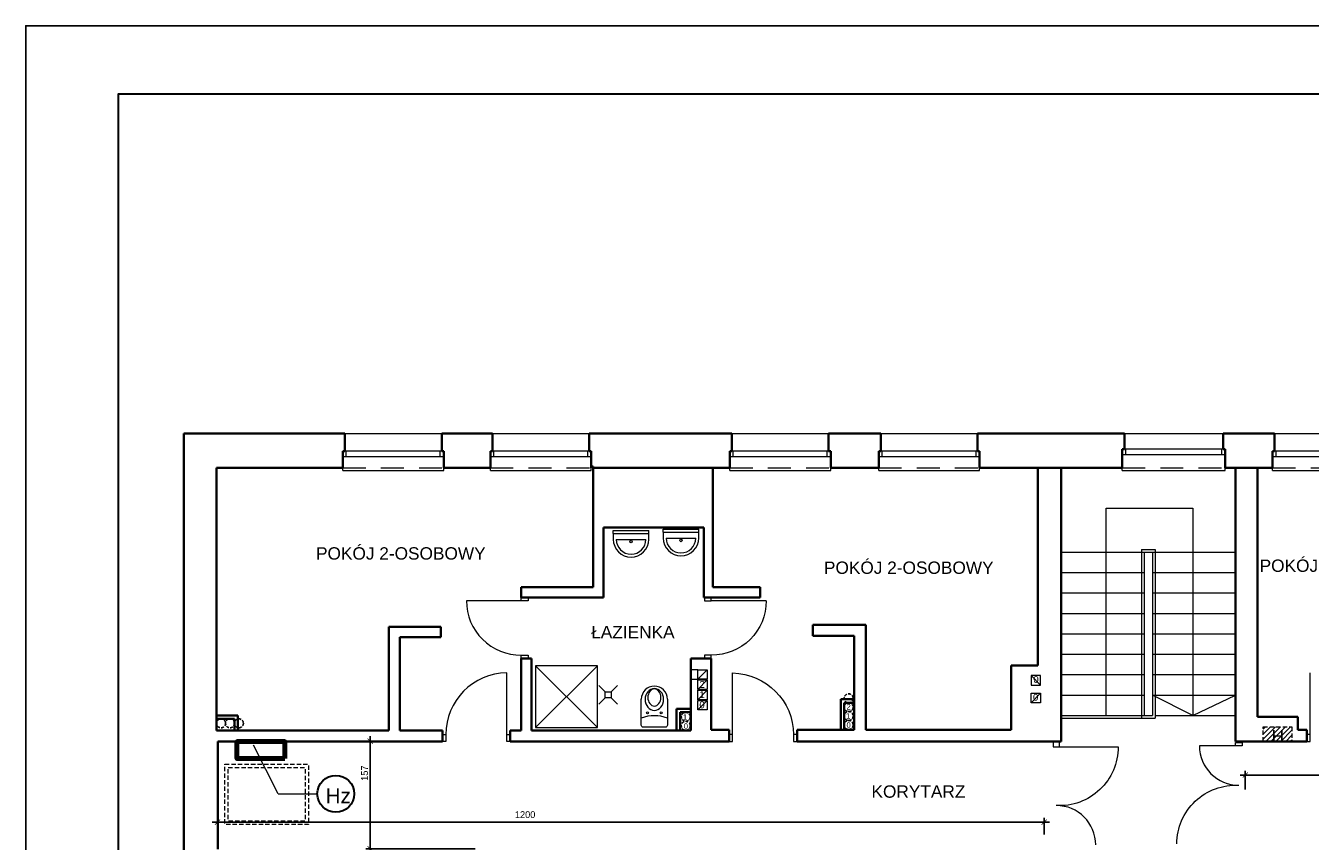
# Model space of a CAD drawing. Extents: x -282929 to -277084, y 175542 to 191450.
# Tile 22 of 30: x -282929 to -281056, y 187171 to 188360. Entities that reach past the tile are written whole.
import ezdxf
from ezdxf.enums import TextEntityAlignment as Align

# ---------------------------------------------------------------- set-up
doc = ezdxf.new("R2010")
doc.units = 0
doc.header["$MEASUREMENT"] = 0
doc.header["$PDMODE"] = 3
doc.header["$PDSIZE"] = 12
for name, pattern in [('DASHED2', [9.525, 6.35, -3.175]), ('DASHEDX2', [1.5, 1, -0.5]), ('DGN Style 2', [55.531736, 33.319042, -22.212694])]:
    doc.linetypes.add(name, pattern=pattern)
doc.layers.get('0').update_dxf_attribs({"linetype": 'CONTINUOUS'})
doc.layers.get('DEFPOINTS').update_dxf_attribs({"linetype": 'CONTINUOUS'})
for name, color, linetype, lineweight in [('1 cienka', 7, 'CONTINUOUS', 9), ('dzrwi', 6, 'CONTINUOUS', 0), ('inwentaryzacja', 7, 'CONTINUOUS', 35), ('KONTURY', 92, 'CONTINUOUS', 30), ('OKNA', 3, 'CONTINUOUS', 20), ('proj.wentylacja', 214, 'CONTINUOUS', 25), ('technologia', 160, 'CONTINUOUS', 35), ('WYPOSAZENIE', 4, 'CONTINUOUS', 0), ('ściana proj. - dział', 255, 'CONTINUOUS', 35)]:
    doc.layers.add(name, color=color, linetype=linetype, lineweight=lineweight)
for name, color, linetype in [('CIENKA', 7, 'CONTINUOUS'), ('elektryka', 7, 'CONTINUOUS'), ('opisy', 7, 'CONTINUOUS')]:
    doc.layers.add(name, color=color, linetype=linetype)
doc.styles.add('jagoda-100', font='arial.ttf', dxfattribs={"height": 18})
doc.styles.add('SST', font='romans.shx', dxfattribs={"width": 0.6})
doc.styles.add('Style-CHAR_FAST_FONT', font='CHAR_FAST_FONT.shx')
doc.styles.add('Style-SWISSLT_1250', font='SWISSLT_1250.shx')
doc.dimstyles.new('skala_1_50cm', dxfattribs={"dimscale": 5, "dimtxt": 2, "dimasz": 1.5, "dimexe": 1.25, "dimexo": 0.6245, "dimtad": 1, "dimdsep": 46, "dimtxsty": 'SST', "dimblk": 'ARCHTICK', "dimcen": 1.5, "dimdle": 1.5, "dimclrd": 256, "dimclre": 256, "dimclrt": 256, "dimadec": 0, "dimazin": 0, "dimtfac": 1, "dimtix": 1, "dimtmove": 0, "dimatfit": 3, "dimldrblk": 'ARCHTICK', "dimfxl": 1, "dimarcsym": 0})

# ---------------------------------------------------------------- blocks, each defined once
blk = doc.blocks.new('*U58')
at = {"layer": 'OKNA', "linetype": 'Continuous'}
for p, q in [((-71.5, 27), (69.5, 27)), ((72.5, 1), (-74.5, 1)), ((-69.5, -7), (-69.5, 1)), ((67.5, -7), (67.5, 1)), ((72.5, -7), (-74.5, -7)), ((-74.5, -27), (-74.5, -23)), ((-74.5, -27), (72.5, -27)), ((72.5, -27), (72.5, -23))]:
    blk.add_line(p, q, dxfattribs=at)
at = {"layer": 'OKNA', "linetype": 'DGN Style 2'}
blk.add_line((-74.5, -23), (72.5, -23), dxfattribs=at)
blk = doc.blocks.new('*U63')
at = {"layer": 'OKNA', "linetype": 'Continuous'}
for p, q in [((-74.5, 24), (69.5, 24)), ((72.5, 1), (-77.5, 1)), ((-72.5, -7), (-72.5, 1)), ((67.5, -7), (67.5, 1)), ((72.5, -7), (-77.5, -7)), ((-77.5, -30), (-77.5, -26)), ((-77.5, -30), (72.5, -30)), ((72.5, -30), (72.5, -26))]:
    blk.add_line(p, q, dxfattribs=at)
at = {"layer": 'OKNA', "linetype": 'DGN Style 2'}
blk.add_line((-77.5, -26), (72.5, -26), dxfattribs=at)
blk = doc.blocks.new('A$C5D6B6965')
at = {"layer": 'WYPOSAZENIE'}
for p, q in [((15, 30), (0, 45)), ((30, 30), (45, 45)), ((15, 15), (0, 0)), ((15, 30), (30, 30)), ((15, 15), (15, 30)), ((30, 15), (15, 15)), ((30, 30), (30, 15)), ((30, 15), (45, 0))]:
    blk.add_line(p, q, dxfattribs=at)
blk = doc.blocks.new('_ARCHTICK')
at = {"color": 0, "linetype": 'ByBlock', "const_width": 0.15}
blk.add_lwpolyline([(-0.5, -0.5), (0.5, 0.5)], dxfattribs=at)
blk = doc.blocks.new('*D117')
at = {"layer": '1 cienka', "linetype": 'Continuous', "lineweight": -2, "transparency": 16777216}
for p, q in [((-279568.2, 187308.9), (-279568.2, 187261.8)), ((-279560.7, 187268), (-281158.7, 187268)), ((-281151.2, 187246.9), (-281151.2, 187274.3))]:
    blk.add_line(p, q, dxfattribs=at)
at = {"layer": 'DEFPOINTS', "color": 0, "linetype": 'Continuous', "transparency": 16777216}
for p in [(-279568.2, 187312), (-281151.2, 187268), (-281151.2, 187243.8)]:
    blk.add_point(p, dxfattribs=at)
at = {"layer": '1 cienka', "linetype": 'Continuous', "lineweight": -2, "transparency": 16777216, "xscale": 7.5, "yscale": 7.5, "zscale": 7.5, "rotation": 180}
blk.add_blockref('_ARCHTICK', (-281151.2, 187268), dxfattribs=at)
at = {"layer": '1 cienka', "linetype": 'Continuous', "lineweight": -2, "transparency": 16777216, "xscale": 7.5, "yscale": 7.5, "zscale": 7.5}
blk.add_blockref('_ARCHTICK', (-279568.2, 187268), dxfattribs=at)
at = {"layer": '1 cienka', "linetype": 'Continuous', "transparency": 16777216, "insert": (-280702.8, 187278.9), "char_height": 10, "attachment_point": 5, "style": 'Style-CHAR_FAST_FONT'}
blk.add_mtext('1580', dxfattribs=at)
blk = doc.blocks.new('*D121')
at = {"layer": '1 cienka', "linetype": 'Continuous', "lineweight": -2, "transparency": 16777216}
for p, q in [((-282426.7, 187324.9), (-282426.7, 187153)), ((-282399.7, 187317.4), (-282432.9, 187317.4)), ((-282273.5, 187160.5), (-282432.9, 187160.5))]:
    blk.add_line(p, q, dxfattribs=at)
at = {"layer": 'DEFPOINTS', "color": 0, "linetype": 'Continuous', "transparency": 16777216}
for p in [(-282396.6, 187317.4), (-282426.7, 187160.5), (-282270.4, 187160.5)]:
    blk.add_point(p, dxfattribs=at)
at = {"layer": '1 cienka', "linetype": 'Continuous', "lineweight": -2, "transparency": 16777216, "xscale": 7.5, "yscale": 7.5, "zscale": 7.5}
for p, rotation in [((-282426.7, 187317.4), 90), ((-282426.7, 187160.5), 270)]:
    blk.add_blockref('_ARCHTICK', p, dxfattribs=dict(at, rotation=rotation))
at = {"layer": '1 cienka', "linetype": 'Continuous', "transparency": 16777216, "insert": (-282434.8, 187270.8), "char_height": 10, "attachment_point": 5, "rotation": 90, "style": 'Style-CHAR_FAST_FONT'}
blk.add_mtext('157', dxfattribs=at)
blk = doc.blocks.new('*D122')
at = {"layer": '1 cienka', "linetype": 'Continuous', "lineweight": -2, "transparency": 16777216}
for p, q in [((-281436.7, 187199.4), (-282656.7, 187199.4)), ((-282649.2, 187178.3), (-282649.2, 187205.7)), ((-281444.2, 187181.5), (-281444.2, 187205.7))]:
    blk.add_line(p, q, dxfattribs=at)
at = {"layer": 'DEFPOINTS', "color": 0, "linetype": 'Continuous', "transparency": 16777216}
for p in [(-282649.2, 187199.4), (-282649.2, 187175.2), (-281444.2, 187178.3)]:
    blk.add_point(p, dxfattribs=at)
at = {"layer": '1 cienka', "linetype": 'Continuous', "lineweight": -2, "transparency": 16777216, "xscale": 7.5, "yscale": 7.5, "zscale": 7.5, "rotation": 180}
blk.add_blockref('_ARCHTICK', (-282649.2, 187199.4), dxfattribs=at)
at = {"layer": '1 cienka', "linetype": 'Continuous', "lineweight": -2, "transparency": 16777216, "xscale": 7.5, "yscale": 7.5, "zscale": 7.5}
blk.add_blockref('_ARCHTICK', (-281444.2, 187199.4), dxfattribs=at)
at = {"layer": '1 cienka', "linetype": 'Continuous', "transparency": 16777216, "insert": (-282200.8, 187210.3), "char_height": 10, "attachment_point": 5, "style": 'Style-CHAR_FAST_FONT'}
blk.add_mtext('1200', dxfattribs=at)

msp = doc.modelspace()

# ---------------------------------------------------------------- hatches: boundary and pattern name
at = {"layer": '1 cienka', "linetype": 'ByBlock', "lineweight": 25}
h = msp.add_hatch(dxfattribs=at)
h.set_pattern_fill('ANSI31', color=1, scale=41)
h.set_pattern_definition([(45, (60.77, 3172.858), (-3.62392225, 3.62392225), [])])
h.paths.add_polyline_path([(-281083.229, 187338.331), (-281125.125, 187338.331), (-281125.125, 187316.92), (-281083.229, 187316.92)])

# ---------------------------------------------------------------- linework, layer by layer
at = {"layer": '1 cienka', "linetype": 'Continuous'}
for q in [(-282596.805, 187311.81), (-282503.689, 187240.72)]:
    msp.add_line((-282560.832, 187240.782), q, dxfattribs=at)
at = {"layer": '1 cienka', "linetype": 'Continuous', "lineweight": 30}
msp.add_circle((-282476.818, 187240.72), 26.871, dxfattribs=at)
at = {"layer": 'CIENKA', "linetype": 'DASHED2', "lineweight": 20}
msp.add_lwpolyline([(-281083.229, 187338.331), (-281083.229, 187316.92), (-281125.125, 187316.92), (-281125.125, 187338.331)], close=True, dxfattribs=at)
at = {"layer": 'dzrwi', "color": 4}
for p, q in [((-282072.336, 187624.534), (-282020.496, 187624.534)), ((-282072.336, 187620.192), (-282072.336, 187624.534)), ((-282020.496, 187620.192), (-282020.496, 187624.534)), ((-282020.496, 187611.552), (-282020.496, 187624.534)), ((-281999.597, 187626.446), (-281947.757, 187626.446)), ((-281999.597, 187622.105), (-281999.597, 187626.446)), ((-281999.597, 187622.105), (-281947.757, 187622.105)), ((-281999.597, 187622.105), (-281999.597, 187613.465)), ((-281947.757, 187622.105), (-281947.757, 187626.446)), ((-281947.757, 187613.465), (-281947.757, 187626.446)), ((-282072.336, 187620.192), (-282020.496, 187620.192)), ((-282072.336, 187620.192), (-282072.336, 187611.552)), ((-282068.016, 187611.552), (-282024.816, 187611.552)), ((-281995.277, 187613.465), (-281952.077, 187613.465)), ((-282185.558, 187337.323), (-282095.558, 187427.323)), ((-282185.558, 187427.323), (-282095.558, 187337.323))]:
    msp.add_line(p, q, dxfattribs=at)
at = {"layer": 'dzrwi'}
for p, q in [((-281419.434, 187592.92), (-281165.434, 187592.92)), ((-281302.434, 187596.92), (-281282.434, 187596.92)), ((-281302.434, 187596.92), (-281302.434, 187350.92)), ((-281298.434, 187592.92), (-281298.434, 187354.92)), ((-281286.434, 187592.92), (-281286.434, 187354.92)), ((-281282.434, 187596.92), (-281282.434, 187350.92)), ((-281419.434, 187563.17), (-281298.434, 187563.17)), ((-281286.434, 187563.17), (-281165.434, 187563.17)), ((-281419.434, 187533.42), (-281298.434, 187533.42)), ((-281286.434, 187533.42), (-281165.434, 187533.42)), ((-282206.434, 187521.92), (-282286.434, 187521.92)), ((-281849.428, 187521.92), (-281929.434, 187521.92)), ((-281419.434, 187503.67), (-281298.434, 187503.67)), ((-281286.434, 187503.67), (-281165.434, 187503.67)), ((-281419.434, 187473.92), (-281298.434, 187473.92)), ((-281286.434, 187473.92), (-281165.434, 187473.92)), ((-281419.434, 187444.17), (-281298.434, 187444.17)), ((-281286.434, 187444.17), (-281165.434, 187444.17)), ((-282227.434, 187326.92), (-282227.434, 187416.914)), ((-281949.26, 187407.63), (-281935.26, 187421.63)), ((-281898.434, 187326.92), (-281898.434, 187416.87)), ((-281056.434, 187326.92), (-281056.434, 187416.87)), ((-281949.26, 187392.743), (-281935.26, 187406.743)), ((-281463.434, 187413.275), (-281463.434, 187399.275)), ((-281449.434, 187399.275), (-281463.434, 187413.275)), ((-281419.434, 187414.42), (-281298.434, 187414.42)), ((-281286.434, 187414.42), (-281165.434, 187414.42)), ((-281949.26, 187377.856), (-281935.26, 187391.856)), ((-281463.434, 187373.275), (-281449.434, 187387.275)), ((-281449.434, 187387.275), (-281449.434, 187373.275)), ((-281419.434, 187384.67), (-281298.434, 187384.67)), ((-281227.434, 187354.92), (-281286.434, 187384.67)), ((-281286.434, 187384.67), (-281165.434, 187384.67)), ((-281227.434, 187354.92), (-281165.434, 187384.67)), ((-281949.26, 187362.917), (-281935.26, 187376.917)), ((-281419.434, 187354.92), (-281298.434, 187354.92)), ((-281419.434, 187350.92), (-281282.434, 187350.92)), ((-281298.434, 187354.92), (-281286.434, 187354.92)), ((-281282.434, 187354.92), (-281165.434, 187354.92)), ((-281431.409, 187316.92), (-281431.409, 187308.945)), ((-281421.909, 187316.92), (-281431.409, 187316.92)), ((-281431.409, 187308.945), (-281421.909, 187308.945)), ((-281421.909, 187308.945), (-281421.909, 187316.92)), ((-281421.909, 187308.945), (-281336.409, 187308.945)), ((-281165.434, 187310.496), (-281218.093, 187310.496)), ((-281165.434, 187310.496), (-281165.434, 187315.246)), ((-281165.434, 187315.246), (-281155.934, 187315.246)), ((-281155.934, 187310.496), (-281165.434, 187310.496)), ((-281155.934, 187315.246), (-281155.934, 187310.496))]:
    msp.add_line(p, q, dxfattribs=at)
at = {"layer": 'dzrwi', "flags": 128}
for points in [[(-281353.934, 187354.92), (-281353.934, 187656.948), (-281227.434, 187656.948), (-281227.434, 187354.92)], [(-281949.26, 187421.63), (-281959.434, 187421.63), (-281959.434, 187407.63), (-281949.26, 187407.63)]]:
    msp.add_lwpolyline(points, dxfattribs=at)
for points in [[(-282196.434, 187526.92), (-282196.434, 187521.92), (-282206.434, 187521.92), (-282206.434, 187526.92)], [(-281939.434, 187526.92), (-281939.434, 187521.92), (-281929.434, 187521.92), (-281929.434, 187526.92)], [(-282196.434, 187442.92), (-282196.434, 187437.92), (-282206.434, 187437.92), (-282206.434, 187442.92)], [(-281939.434, 187442.92), (-281939.434, 187437.92), (-281929.434, 187437.92), (-281929.434, 187442.92)], [(-281949.26, 187421.63), (-281935.26, 187421.63), (-281935.26, 187407.63), (-281949.26, 187407.63)], [(-281949.26, 187406.743), (-281935.26, 187406.743), (-281935.26, 187392.743), (-281949.26, 187392.743)], [(-281449.434, 187413.275), (-281463.434, 187413.275), (-281463.434, 187399.275), (-281449.434, 187399.275)], [(-281949.26, 187391.856), (-281935.26, 187391.856), (-281935.26, 187377.856), (-281949.26, 187377.856)], [(-281463.434, 187387.275), (-281449.434, 187387.275), (-281449.434, 187373.275), (-281463.434, 187373.275)], [(-281949.26, 187376.917), (-281935.26, 187376.917), (-281935.26, 187362.917), (-281949.26, 187362.917)], [(-282316.434, 187316.92), (-282321.434, 187316.92), (-282321.434, 187326.92), (-282316.434, 187326.92)], [(-282222.434, 187316.92), (-282227.434, 187316.92), (-282227.434, 187326.92), (-282222.434, 187326.92)], [(-281903.434, 187316.92), (-281898.434, 187316.92), (-281898.434, 187326.92), (-281903.434, 187326.92)], [(-281809.434, 187316.92), (-281804.434, 187316.92), (-281804.434, 187326.92), (-281809.434, 187326.92)], [(-281061.434, 187316.92), (-281056.434, 187316.92), (-281056.434, 187326.92), (-281061.434, 187326.92)]]:
    msp.add_lwpolyline(points, close=True, dxfattribs=at)
at = {"layer": 'dzrwi', "color": 4}
msp.add_lwpolyline([(-282185.558, 187337.323), (-282095.558, 187337.323), (-282095.558, 187427.323), (-282185.558, 187427.323)], close=True, dxfattribs=at)
msp.add_lwpolyline([(-281993.45, 187378.703), (-281993.45, 187340.703, -0.41421356), (-281996.45, 187337.703), (-282028.45, 187337.703, -0.41421356), (-282031.45, 187340.703), (-282031.45, 187378.703)], format="xyb", dxfattribs=at)
at = {"layer": 'dzrwi', "color": 3, "linetype": 'DASHED2', "lineweight": 20, "flags": 128}
for points in [[(-282638.434, 187283.92), (-282516.434, 187283.92), (-282516.434, 187195.92), (-282638.434, 187195.92)], [(-282633.434, 187278.92), (-282521.434, 187278.92), (-282521.434, 187200.92), (-282633.434, 187200.92)]]:
    msp.add_lwpolyline(points, close=True, dxfattribs=at)
at = {"layer": 'dzrwi', "color": 4}
for centre, radius in [((-282046.416, 187608.076), 1.808), ((-281973.677, 187609.988), 1.808), ((-282022.45, 187358.703), 1.449), ((-282002.45, 187358.703), 1.449)]:
    msp.add_circle(centre, radius, dxfattribs=at)
for centre, radius, start, end in [((-282046.416, 187611.552), 25.92, 180, 0), ((-282046.416, 187611.552), 21.6, 180, 0), ((-281973.677, 187613.465), 25.92, 180, 0), ((-281973.677, 187613.465), 21.6, 180, 0), ((-282012.45, 187378.703), 19, 0, 180), ((-282012.45, 187299.709), 54.824, 69.722814, 110.277186)]:
    msp.add_arc(centre, radius, start, end, dxfattribs=at)
at = {"layer": 'dzrwi'}
for centre, radius, start, end in [((-282206.934, 187522.42), 79.502, 180.360346, 270.360346), ((-282226.434, 187326.92), 90, 90.636633, 180), ((-281160.684, 187310.496), 57.409, 180, 270), ((-281426.659, 187166.168), 57.409, 0, 90)]:
    msp.add_arc(centre, radius, start, end, dxfattribs=at)
at = {"layer": 'dzrwi', "extrusion": (0, 0, -1)}
for centre, radius, start, end in [((281928.434, 187521.92), 79.006, 180, 270.725224), ((281900.434, 187325.886), 91.006, 91.259268, 179.349055)]:
    msp.add_arc(centre, radius, start, end, dxfattribs=at)
at = {"layer": 'dzrwi', "color": 4, "extrusion": (0, 0, -1)}
for centre, major_axis, ratio in [((-282012.45, 187378.279), (0, 15.94), 0.84303386), ((-282012.45, 187381.016), (0, 12.457), 0.76034817)]:
    msp.add_ellipse(centre, major_axis=major_axis, ratio=ratio, dxfattribs=at)
at = {"layer": 'dzrwi', "extrusion": (0, 0, -1)}
for centre, major_axis in [((-281421.909, 187308.945), (-60.458, -60.458)), ((-281165.434, 187167.72), (60.458, 60.458))]:
    msp.add_ellipse(centre, major_axis=major_axis, ratio=1, start_param=3.92699082, end_param=5.55337132, dxfattribs=at)
at = {"layer": 'elektryka', "color": 1, "linetype": 'ByBlock', "lineweight": 80}
msp.add_lwpolyline([(-282550.83, 187291.932), (-282620.83, 187291.932), (-282620.83, 187316.92), (-282550.83, 187316.92)], close=True, dxfattribs=at)
at = {"layer": 'inwentaryzacja'}
for p, q in [((-282698.434, 187194.92), (-282698.434, 187765.92)), ((-282698.434, 187765.92), (-282463.434, 187765.92)), ((-282463.434, 187739.92), (-282463.434, 187765.92)), ((-282248.434, 187765.92), (-282322.434, 187765.92)), ((-282322.434, 187739.92), (-282322.434, 187765.92)), ((-282248.434, 187739.92), (-282248.434, 187765.92)), ((-282107.434, 187765.92), (-281899.434, 187765.92)), ((-282107.434, 187739.92), (-282107.434, 187765.92)), ((-281899.434, 187739.92), (-281899.434, 187765.92)), ((-281682.434, 187765.92), (-281758.434, 187765.92)), ((-281758.434, 187739.92), (-281758.434, 187765.92)), ((-281682.434, 187739.92), (-281682.434, 187765.92)), ((-281541.434, 187739.92), (-281541.434, 187765.92)), ((-281327.434, 187765.92), (-281541.434, 187765.92)), ((-281327.434, 187742.92), (-281327.434, 187765.92)), ((-281108.434, 187765.92), (-281183.434, 187765.92)), ((-281183.434, 187742.92), (-281183.434, 187765.92)), ((-281108.434, 187739.92), (-281108.434, 187765.92)), ((-282466.434, 187715.92), (-282466.434, 187739.92)), ((-282466.434, 187739.92), (-282463.434, 187739.92)), ((-282466.434, 187731.92), (-282466.434, 187739.92)), ((-282319.434, 187739.92), (-282322.434, 187739.92)), ((-282319.434, 187715.92), (-282319.434, 187739.92)), ((-282319.434, 187731.92), (-282319.434, 187739.92)), ((-282251.434, 187715.92), (-282251.434, 187739.92)), ((-282251.434, 187739.92), (-282248.434, 187739.92)), ((-282251.434, 187731.92), (-282251.434, 187739.92)), ((-282104.434, 187739.92), (-282107.434, 187739.92)), ((-282104.434, 187715.92), (-282104.434, 187739.92)), ((-282104.434, 187731.92), (-282104.434, 187739.92)), ((-281902.434, 187715.92), (-281902.434, 187739.92)), ((-281902.434, 187739.92), (-281899.434, 187739.92)), ((-281902.434, 187731.92), (-281902.434, 187739.92)), ((-281755.434, 187739.92), (-281758.434, 187739.92)), ((-281755.434, 187715.92), (-281755.434, 187739.92)), ((-281755.434, 187731.92), (-281755.434, 187739.92)), ((-281685.434, 187715.92), (-281685.434, 187739.92)), ((-281685.434, 187739.92), (-281682.434, 187739.92)), ((-281685.434, 187731.92), (-281685.434, 187739.92)), ((-281538.434, 187739.92), (-281541.434, 187739.92)), ((-281538.434, 187715.92), (-281538.434, 187739.92)), ((-281538.434, 187731.92), (-281538.434, 187739.92)), ((-281330.434, 187715.92), (-281330.434, 187742.92)), ((-281330.434, 187742.92), (-281327.434, 187742.92)), ((-281330.434, 187734.92), (-281330.434, 187742.92)), ((-281180.434, 187742.92), (-281183.434, 187742.92)), ((-281180.434, 187715.92), (-281180.434, 187742.92)), ((-281180.434, 187734.92), (-281180.434, 187742.92)), ((-281111.434, 187715.92), (-281111.434, 187739.92)), ((-281111.434, 187739.92), (-281108.434, 187739.92)), ((-281111.434, 187731.92), (-281111.434, 187739.92)), ((-282466.434, 187715.92), (-282650.434, 187715.92)), ((-282650.434, 187715.92), (-282650.434, 187332.92)), ((-282319.434, 187715.92), (-282251.434, 187715.92)), ((-282101.434, 187717.92), (-282104.434, 187717.92)), ((-282101.434, 187717.92), (-282101.434, 187541.92)), ((-281927.434, 187715.92), (-282101.434, 187715.92)), ((-281902.434, 187715.92), (-281927.434, 187715.92)), ((-281927.434, 187541.92), (-281927.434, 187715.92)), ((-281755.434, 187715.92), (-281685.434, 187715.92)), ((-281538.434, 187715.92), (-281453.434, 187715.92)), ((-281453.434, 187715.92), (-281453.434, 187427.92)), ((-281453.434, 187715.92), (-281419.434, 187715.92)), ((-281419.434, 187715.92), (-281330.434, 187715.92)), ((-281419.434, 187715.92), (-281419.434, 187316.92)), ((-281180.434, 187715.92), (-281165.434, 187715.92)), ((-281172.934, 187715.92), (-281133.434, 187715.92)), ((-281165.434, 187715.92), (-281165.434, 187316.92)), ((-281133.434, 187715.92), (-281111.434, 187715.92)), ((-281133.434, 187352.92), (-281133.434, 187715.92)), ((-282086.434, 187628.92), (-282086.434, 187526.92)), ((-281940.434, 187628.92), (-282086.434, 187628.92)), ((-281940.434, 187526.92), (-281940.434, 187628.92)), ((-282101.434, 187541.92), (-282206.434, 187541.92)), ((-282206.434, 187541.92), (-282206.434, 187526.92)), ((-282086.434, 187526.92), (-282206.434, 187526.92)), ((-281940.434, 187526.92), (-281929.434, 187526.92)), ((-281929.434, 187526.92), (-281858.434, 187526.92)), ((-281927.434, 187541.92), (-281858.434, 187541.92)), ((-281858.434, 187541.92), (-281858.434, 187526.92)), ((-282399.434, 187332.92), (-282399.434, 187483.92)), ((-282399.434, 187483.92), (-282323.434, 187483.92)), ((-282323.434, 187468.92), (-282323.434, 187483.92)), ((-281781.434, 187486.92), (-281704.434, 187486.92)), ((-281781.434, 187486.92), (-281781.434, 187470.92)), ((-281781.434, 187470.92), (-281721.434, 187470.92)), ((-281721.434, 187333.92), (-281721.434, 187470.92)), ((-281704.434, 187486.92), (-281704.434, 187333.92)), ((-282383.434, 187332.92), (-282383.434, 187468.92)), ((-282323.434, 187468.92), (-282383.434, 187468.92)), ((-282191.434, 187437.92), (-282206.434, 187437.92)), ((-282206.434, 187437.92), (-282206.434, 187332.92)), ((-282191.434, 187437.92), (-282191.434, 187332.92)), ((-281959.434, 187437.92), (-281929.434, 187437.92)), ((-281959.434, 187437.92), (-281959.434, 187332.92)), ((-281929.434, 187333.92), (-281929.434, 187437.92)), ((-281492.434, 187427.92), (-281453.434, 187427.92)), ((-281492.434, 187427.92), (-281492.434, 187333.92)), ((-281133.434, 187352.92), (-281074.434, 187352.92)), ((-281074.434, 187352.92), (-281074.434, 187333.92)), ((-282399.434, 187332.92), (-282650.434, 187332.92)), ((-282321.434, 187332.92), (-282383.434, 187332.92)), ((-282321.434, 187332.92), (-282321.434, 187316.92)), ((-282222.434, 187332.92), (-282206.434, 187332.92)), ((-282222.434, 187332.92), (-282222.434, 187316.92)), ((-282095.434, 187332.92), (-282191.434, 187332.92)), ((-282095.434, 187332.92), (-281959.434, 187332.92)), ((-281929.434, 187333.92), (-281903.434, 187333.92)), ((-281903.434, 187333.92), (-281903.434, 187316.92)), ((-281804.434, 187333.92), (-281804.434, 187316.92)), ((-281804.434, 187333.92), (-281721.434, 187333.92)), ((-281704.434, 187333.92), (-281492.434, 187333.92)), ((-281074.434, 187333.92), (-281061.434, 187333.92)), ((-281061.434, 187333.92), (-281061.434, 187316.92)), ((-282648.434, 187316.92), (-282648.434, 187159.92)), ((-282321.434, 187316.92), (-282648.434, 187316.92)), ((-282222.434, 187316.92), (-281903.434, 187316.92)), ((-281804.434, 187316.92), (-281419.434, 187316.92)), ((-281165.434, 187316.92), (-281083.229, 187316.92)), ((-281083.229, 187316.92), (-281061.434, 187316.92)), ((-282698.434, 187194.92), (-282698.434, 186910.92))]:
    msp.add_line(p, q, dxfattribs=at)
at = {"layer": 'KONTURY'}
msp.add_lwpolyline([(-277198.182, 185490.23), (-277198.182, 188260.23), (-282793.73, 188260.23), (-282793.73, 185490.23)], close=True, dxfattribs=at)
at = {"layer": 'opisy'}
msp.add_lwpolyline([(-277089.192, 185390.23), (-277089.192, 188360.23), (-282928.707, 188360.23), (-282928.707, 185390.23)], close=True, dxfattribs=at)
at = {"layer": 'proj.wentylacja', "linetype": 'DASHEDX2', "ltscale": 4}
for centre in [(-281729.216, 187379.828), (-281966.675, 187352.898), (-281729.216, 187366.916), (-281729.216, 187354.004), (-282643.934, 187343.42), (-282630.934, 187343.42), (-282617.934, 187343.42), (-281966.675, 187339.843), (-281729.216, 187341.004)]:
    msp.add_circle(centre, 6.5, dxfattribs=at)
at = {"layer": 'ściana proj. - dział'}
for p, q in [((-281740.716, 187378.416), (-281740.716, 187333.92)), ((-281740.716, 187378.416), (-281721.434, 187378.416)), ((-281979.947, 187364.493), (-281979.947, 187332.967)), ((-281979.947, 187364.493), (-281959.434, 187364.493)), ((-281974.947, 187359.493), (-281974.947, 187332.967)), ((-281974.947, 187359.493), (-281959.434, 187359.493)), ((-281735.716, 187373.416), (-281735.716, 187333.92)), ((-281735.716, 187373.416), (-281721.434, 187373.416)), ((-282619.434, 187354.92), (-282650.434, 187354.92)), ((-282624.434, 187349.92), (-282650.434, 187349.92)), ((-282624.434, 187349.92), (-282624.434, 187331.92)), ((-282619.434, 187354.92), (-282619.434, 187331.92))]:
    msp.add_line(p, q, dxfattribs=at)

# ---------------------------------------------------------------- block references
at = {"layer": 'dzrwi'}
for name, p in [('*U58', (-282391.931, 187738.918)), ('*U58', (-282176.931, 187738.918)), ('*U58', (-281827.931, 187738.918)), ('*U58', (-281610.931, 187738.918)), ('*U63', (-281252.931, 187741.918)), ('*U58', (-281036.931, 187738.918))]:
    msp.add_blockref(name, p, dxfattribs=at)
at = {"layer": 'technologia', "xscale": 0.6000000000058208, "yscale": 0.6000000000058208, "zscale": 0.6000000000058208}
msp.add_blockref('A$C5D6B6965', (-282093.203, 187371.473), dxfattribs=at)

# ---------------------------------------------------------------- texts
at = {"layer": 'dzrwi', "style": 'Style-SWISSLT_1250'}
for s, p in [('2', (-281942.977, 187400.113)), ('0', (-281456.141, 187407.387)), ('1', (-281942.977, 187385.226)), ('0', (-281456.728, 187381.387)), ('0', (-281942.977, 187370.287))]:
    msp.add_text(s, height=10, dxfattribs=at).set_placement(p, align=Align.MIDDLE_CENTER)
at = {"layer": 'inwentaryzacja', "style": 'jagoda-100'}
for s, p in [('POKÓJ 2-OSOBOWY', (-282505.587, 187591.08)), ('POKÓJ 2-OSOBOWY', (-281765.312, 187570.261)), ('POKÓJ OPIEKUNÓW', (-281130.285, 187573.191)), ('ŁAZIENKA', (-282104.529, 187476.433)), ('KORYTARZ', (-281696.02, 187244.02))]:
    msp.add_text(s, height=18, rotation=359.999694, dxfattribs=at).set_placement(p, align=Align.MIDDLE_LEFT)
at = {"layer": 'inwentaryzacja', "style": 'Style-SWISSLT_1250'}
for s, p in [('2', (-281729.363, 187367.578)), ('1', (-281967.751, 187352.65)), ('0', (-281966.494, 187339.423)), ('1', (-281730.086, 187354.138))]:
    msp.add_text(s, height=8, dxfattribs=at).set_placement(p, align=Align.MIDDLE_CENTER)
at = {"layer": 'inwentaryzacja', "style": 'Style-SWISSLT_1250', "text_generation_flag": 2}
msp.add_text('0', height=8, dxfattribs=at).set_placement((-281729.323, 187340.838), align=Align.MIDDLE_CENTER)
at = {"layer": 'inwentaryzacja', "color": 7, "linetype": 'Continuous', "lineweight": 0, "attachment_point": 4, "rotation": 359.999694, "line_spacing_factor": 0.85, "style": 'jagoda-100'}
for s, insert, char_height in [('H', (-281112.789, 187324.584), 18), ('Hz', (-282491.664, 187237.813), 21.6)]:
    msp.add_mtext(s, dxfattribs=dict(at, insert=insert, char_height=char_height))

# ---------------------------------------------------------------- dimensions: what is measured, and where the dimension line sits
at = {"layer": '1 cienka', "linetype": 'Continuous'}
dim = msp.add_linear_dim(base=(-282426.691, 187160.456), p1=(-282396.576, 187317.415), p2=(-282270.405, 187160.456), angle=90, text='157', dimstyle='skala_1_50cm', override={"dimtxsty": 'Style-CHAR_FAST_FONT', "dimtmove": 1}, dxfattribs=at)
dim.commit()
dim.dimension.update_dxf_attribs({"geometry": '*D121', "text_midpoint": (-282426.691, 187270.824), "dimtype": 160})
for base, p1, p2, text, picture, middle in [((-281151.163, 187268.021), (-279568.242, 187312.008), (-281151.163, 187243.827), '1580', '*D117', (-280702.795, 187270.768)), ((-282649.16, 187199.414), (-281444.16, 187178.343), (-282649.16, 187175.22), '1200', '*D122', (-282200.792, 187202.162))]:
    dim = msp.add_linear_dim(base=base, p1=p1, p2=p2, text=text, dimstyle='skala_1_50cm', override={"dimtxsty": 'Style-CHAR_FAST_FONT', "dimtmove": 1}, dxfattribs=at)
    dim.commit()
    dim.dimension.update_dxf_attribs({"geometry": picture, "text_midpoint": middle, "dimtype": 160})

doc.saveas('drawing.dxf')
